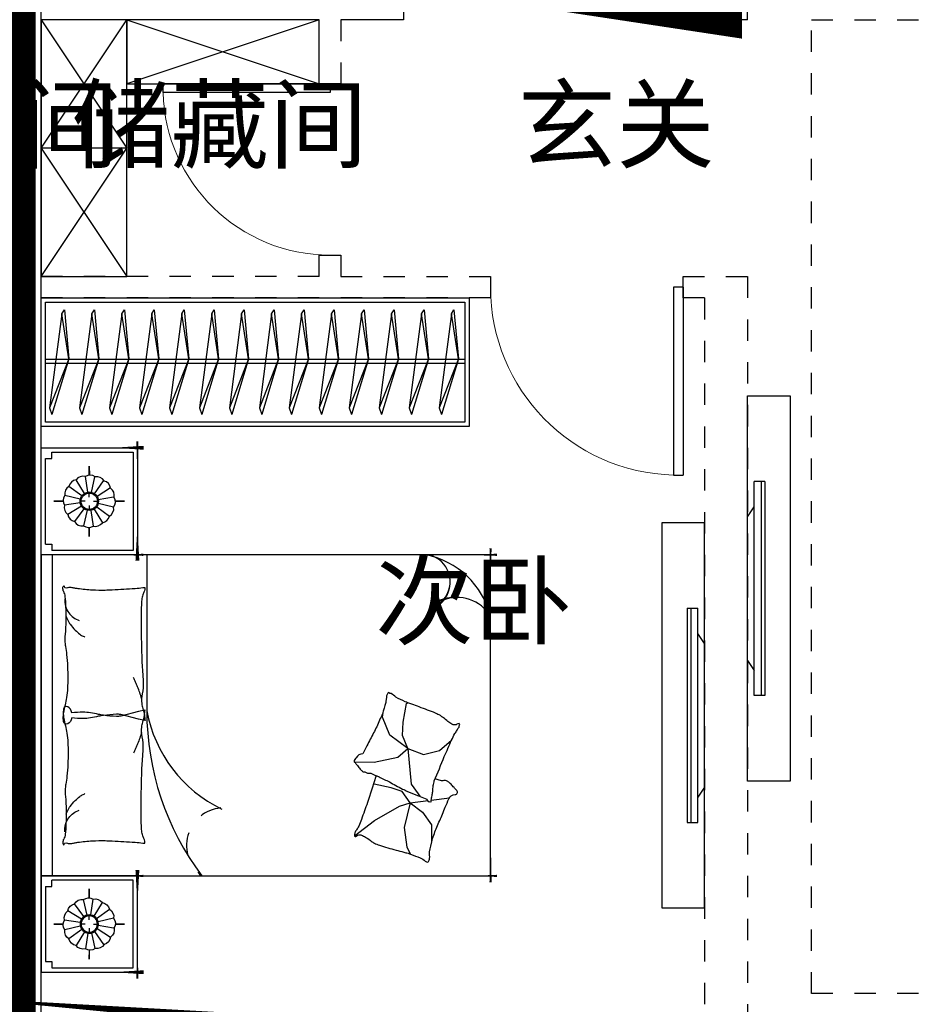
# Model space of a CAD drawing. Header units: millimetres. Extents: x 296296 to 297283, y 219875 to 220035.
# Tile 119 of 256: x 296805.29 to 296809.54, y 220012.99 to 220017.59. Entities that reach past the tile are written whole.
import ezdxf

# ---------------------------------------------------------------- set-up
doc = ezdxf.new("R2010")
doc.units = ezdxf.units.MM
for name, pattern in [('185洋房-边套（报建版）-旧规$0$DASH', [0.35, 0.25, -0.1]), ('185洋房-边套（报建版）-旧规$0$洋房户型$0$_DASH', [0.6000000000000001, 0.4, -0.2]), ('185洋房-边套（报建版）-旧规$0$洋房户型$0$CONTINOUS', [0]), ('185洋房-边套（报建版）-旧规$0$洋房户型$0$XU-140-SF-N1$0$DASH', [0.35, 0.25, -0.1])]:
    doc.linetypes.add(name, pattern=pattern)
doc.layers.add('面积-计容-住宅-1', color=1, linetype='Continuous', lineweight=0)
doc.styles.get("Standard").update_dxf_attribs({"font": 'arial.ttf'})

# ---------------------------------------------------------------- blocks, each defined once
blk = doc.blocks.new('4uyh5uj6kj67j75rykjtuk7tsik76ykj')
at = {"color": 253}
for s, p in [('储藏间', (854557, 428000)), ('储藏间', (855718.7741610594, 428000)), ('玄关', (857801.4550121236, 428000)), ('次卧', (857135.4934635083, 425774.5))]:
    blk.add_text(s, height=337.5886524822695, dxfattribs=at).set_placement(p)
blk = doc.blocks.new('185洋房-中间套（报建版）-旧规')
at = {"color": 253, "linetype": 'Continuous'}
for p, q in [((16000.00189563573, 5900.00001082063), (16000.00233138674, 7299.999979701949)), ((16000.00074649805, 2350.000032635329), (16000.00189563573, 5900.000012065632))]:
    blk.add_line(p, q, dxfattribs=at)
blk = doc.blocks.new('*U1130')
at = {"color": 253}
for p, q in [((599.9999994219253, 150), (-600.0000005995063, 150)), ((-600.0000005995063, 150), (-600.0000005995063, -250)), ((-600.0000005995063, -250), (-5.88790499e-07, 150)), ((0, -250), (-600.0000005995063, 150)), ((0, 150), (0, -250)), ((0, 150), (0, -250)), ((0, -250), (599.9999994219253, 150)), ((599.9999994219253, -250), (0, 150)), ((599.9999994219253, -250), (599.9999994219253, 150)), ((-600.0000005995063, -250), (599.9999994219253, -250))]:
    blk.add_line(p, q, dxfattribs=at)
blk = doc.blocks.new('*U1131')
at = {"color": 253}
for p, q in [((450.0001090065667, 150), (-450.0001101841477, 150)), ((-450.0001101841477, 150), (-450.0001101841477, -150)), ((-450.0001101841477, 150), (450.0001090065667, -150)), ((450.0001090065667, 150), (-450.0001101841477, -150)), ((450.0001090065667, -150), (450.0001090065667, 150)), ((-450.0001101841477, -150), (450.0001090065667, -150))]:
    blk.add_line(p, q, dxfattribs=at)
blk = doc.blocks.new('185洋房-边套（报建版）-旧规$0$洋房户型$0$11A$C643C1FD2')
at = {"color": 253}
for points in [[(28.00162752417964, 342.6770962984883, -0.2633679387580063), (0.0515171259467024, 361.4657623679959, -0.494818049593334), (9.22300753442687, 380.2089987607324, -0.049224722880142), (26.89366485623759, 381.9528907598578, -0.0368308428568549), (50.53589313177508, 380.2089987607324, -0.0318926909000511), (88.513958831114, 372.0737317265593, 0.0357819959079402), (122.4282498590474, 365.0841070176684, 0.0329412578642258), (212.0899194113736, 359.1705537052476, 0.0265644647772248), (323.3170857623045, 365.0841070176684, 0.0179054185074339), (360.8313586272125, 370.4487565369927, -0.0333974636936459), (381.0393698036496, 372.7026747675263, -0.0320396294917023), (418.1219118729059, 371.9701745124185, 0.018441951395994), (482.4437609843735, 368.9494421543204, 0.0108372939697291), (547.20722402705, 369.7023622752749, 0.0146238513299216), (595.1154809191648, 372.7026747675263, 0.1112493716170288), (617.6622878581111, 380.009099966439, -0.1537083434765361), (634.5505437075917, 383.9622313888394, -0.0764444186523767), (641.9869964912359, 382.2391803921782, -0.215512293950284), (643.9398537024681, 380.2089987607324, -0.5858582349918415), (641.2773915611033, 377.1638927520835, 0.3634893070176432), (636.428366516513, 374.5792910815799, 0.1917162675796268), (636.3710470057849, 363.0441536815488, -0.1296753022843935), (638.3061893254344, 346.4303289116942, -0.0173502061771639), (635.3064320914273, 329.6262630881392, 0.0193256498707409), (632.6727208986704, 314.5282753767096, 0.0188175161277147), (626.0583722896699, 246.1461785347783, 0.0218280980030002), (625.1612337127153, 186.9199199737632, 0.0062041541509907), (626.5468691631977, 153.0692459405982, 0.0019630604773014), (632.6727208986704, 46.17539165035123, 0.0283408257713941), (636.9498540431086, 10.04676229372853, -0.1170135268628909), (636.428366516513, 1.137023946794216, -0.3660599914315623), (634.9992988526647, 0.2057491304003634, -0.0397304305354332), (621.4055880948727, 3.013640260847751, -0.0483088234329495), (607.6671159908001, 8.49546699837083, 0.0629807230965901), (596.9933037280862, 12.39658056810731, 0.0405796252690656), (573.5959727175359, 15.7771522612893, 0.0143450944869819), (506.85604535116, 18.02642949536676, 0.0054844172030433), (381.4113608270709, 17.27782013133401, 0.0071527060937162), (285.2684470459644, 14.27319686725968, 0.0087615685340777), (242.7241944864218, 11.586396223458, -0.0081531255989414), (197.0090114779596, 8.643489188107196, -0.062510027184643), (139.879690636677, 13.04411358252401, 0.078669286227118), (94.29284231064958, 15.08410701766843, 0.0478250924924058), (71.93141105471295, 10.36764307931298, -0.0344939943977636), (41.1465831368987, 3.013640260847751, -0.0235713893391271), (15.81139786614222, -8.1299222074e-06, -0.5102284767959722), (14.85667191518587, 1.137023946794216), (22.36815910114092, 31.16260241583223), (43.02460189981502, 113.7327313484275, 0.0730409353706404), (44.97563112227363, 133.3135636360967, 0.0233051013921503), (39.26876032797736, 194.4262439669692, 0.0182988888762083), (35.19884174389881, 217.2706755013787, -0.0109698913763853), (27.85368260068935, 255.2657693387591, -0.0422811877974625), (24.94686314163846, 289.579173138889, -0.0272005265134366), (27.85368260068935, 342.9727865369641)], [(501.8616993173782, 368.8804882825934, 0.0278421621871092), (478.0799251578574, 358.2673156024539, 0.0486850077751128), (465.5431597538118, 350.1835615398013, 0.0236664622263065), (437.6198862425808, 325.8245057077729, 0.0312234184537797), (418.5966097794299, 305.1453350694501, 0.0468009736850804), (413.4886008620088, 297.4792006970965, 0.023190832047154), (405.4516541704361, 280.7496055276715)], [(583.8483481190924, 374.5792910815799, 0.0881531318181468), (549.3185234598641, 371.0355364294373, 0.0881531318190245), (518.1231781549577, 355.8132692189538, 0.0775471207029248), (496.4769416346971, 334.2011149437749, 0.077547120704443), (482.4437609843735, 307.0218101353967)], [(118.3913605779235, 15.79728258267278, 0.0097294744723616), (145.6801728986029, 24.82911724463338, 0.009729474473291), (172.5969230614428, 34.91583502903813, 0.0079705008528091), (194.3418602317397, 43.95450188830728, 0.0079705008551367), (215.7876314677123, 53.68171564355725)]]:
    blk.add_lwpolyline(points, format="xyb", dxfattribs=at)
blk = doc.blocks.new('185洋房-边套（报建版）-旧规$0$洋房户型$0$11A$C5A527934')
at = {"color": 253}
for p, q in [((122.7863028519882, 492.3297854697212), (194.0422210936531, 398.7701386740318)), ((469.082148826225, 493.1734273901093), (467.2889541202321, 399.6312042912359)), ((194.0422210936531, 398.7701386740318), (261.6452530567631, 281.4336128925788)), ((347.0384173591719, 320.5457457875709), (364.8287260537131, 400.5479455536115)), ((467.2889541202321, 399.6312042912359), (490.5114477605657, 289.7861020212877)), ((530.7634408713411, 243.3727071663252), (592.6898554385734, 326.9167924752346)), ((592.6898554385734, 326.9167924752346), (677.8384109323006, 360.9532905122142)), ((677.8384109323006, 360.9532905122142), (699.5126560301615, 357.8590980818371)), ((261.6452530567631, 281.4336128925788), (277.656460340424, 231.6545115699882)), ((329.248285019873, 268.9888375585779), (347.0384173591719, 320.5457457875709)), ((490.5114477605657, 289.7861020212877), (530.7634408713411, 243.3727071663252)), ((69.51041293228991, 247.6549006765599), (37.09750266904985, 229.6184736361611)), ((162.0198065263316, 260.0996760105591), (69.51041293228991, 247.6549006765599)), ((277.656460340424, 231.6545115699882), (162.0198065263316, 260.0996760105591)), ((277.656460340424, 231.6545115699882), (233.1808649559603, 174.7640555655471)), ((277.656460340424, 231.6545115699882), (329.248285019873, 268.9888375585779)), ((277.656460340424, 231.6545115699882), (288.2512753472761, 146.9533973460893)), ((530.7634408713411, 243.3727071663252), (363.562474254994, 226.3543945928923)), ((530.7634408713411, 243.3727071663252), (502.8965543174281, 169.1111991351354)), ((530.7634408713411, 243.3727071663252), (591.1416068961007, 268.1265008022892)), ((591.1416068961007, 268.1265008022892), (653.0678451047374, 265.0323083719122)), ((653.0678451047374, 265.0323083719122), (741.3128976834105, 249.5610920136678)), ((741.3128976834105, 249.5610920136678), (744.2826452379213, 243.7632998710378)), ((318.6659118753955, 193.8651198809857), (307.8287011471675, 186.1295117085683)), ((363.562474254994, 226.3543945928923), (318.6659118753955, 193.8651198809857)), ((233.1808649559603, 174.7640555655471), (174.4729873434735, 132.0963089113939)), ((502.8965543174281, 169.1111991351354), (521.4744786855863, 94.8498182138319)), ((174.4729873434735, 132.0963089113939), (90.85874809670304, 132.0963089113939)), ((289.9070901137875, 133.7158508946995), (300.5571840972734, 48.57280439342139)), ((521.4744786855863, 94.8498182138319), (569.7114051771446, 38.53747242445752))]:
    blk.add_line(p, q, dxfattribs=at)
blk.add_lwpolyline([(405.0356356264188, 391.5003112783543, -0.0256263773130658), (394.5934741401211, 394.0405346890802, -0.0108003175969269), (278.209239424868, 431.5106167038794, -0.0045599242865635), (199.4338971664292, 459.5707737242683, -0.0112502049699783), (167.8769151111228, 471.9491266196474, -0.0693939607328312), (150.9364112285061, 481.9861399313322, 0.0797562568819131), (135.9971100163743, 490.4264496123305, 0.1063994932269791), (122.7863028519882, 492.3297854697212, 0.3286420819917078), (119.1773717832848, 489.2655320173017, 0.2995467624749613), (121.3153486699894, 483.4137400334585, -0.1899166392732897), (126.2542959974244, 475.4833428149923, -0.0335175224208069), (127.3176843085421, 466.2475801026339, -0.0756271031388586), (126.8906863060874, 462.1304654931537, -0.0534886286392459), (124.2209201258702, 455.063051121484, -0.0178378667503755), (113.3135905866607, 435.2732662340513, -0.0383935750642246), (97.84424402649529, 413.4275901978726, 0.0595290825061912), (88.45066338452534, 398.9000875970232, 0.0359425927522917), (78.95537845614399, 375.3470172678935, 0.011245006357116), (55.85925023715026, 297.6302435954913, 0.0062027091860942), (46.61283075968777, 262.009805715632, -0.010783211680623), (41.10622010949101, 241.5682398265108, -0.0194848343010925), (37.09750266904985, 229.6184736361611, -0.0050616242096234), (19.43351800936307, 184.4461909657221, -0.1013919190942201), (4.367418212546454, 161.6979340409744, 0.2237680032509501), (2.24386440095e-05, 149.6127858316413, 0.2555795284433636), (2.805489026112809, 145.4583129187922, 0.0815627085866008), (16.92475666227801, 140.8788286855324, 0.0718052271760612), (32.32184490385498, 140.7632261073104, -0.0699853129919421), (48.11559286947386, 140.7018463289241, -0.0354599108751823), (101.6783004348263, 129.0320565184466, -0.0294323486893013), (163.8247328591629, 106.7504570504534, -0.0015539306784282), (193.8273851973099, 93.84524431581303, 0.0015200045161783), (224.4987916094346, 80.64991030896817, 0.004735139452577), (256.237719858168, 67.46336765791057, -0.0038204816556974), (295.604757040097, 51.19196171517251, -0.2960011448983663), (315.3198151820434, 22.10359100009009, 0.6497743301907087), (334.6137799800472, 13.98520612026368, 0.0231899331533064), (338.6621444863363, 18.15789371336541, -0.0288000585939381), (341.960333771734, 21.48196777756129, -0.0057266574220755), (347.8876233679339, 26.68343014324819, 0.0043580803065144), (355.6948428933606, 33.49688085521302, 0.0275279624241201), (370.9950301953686, 48.67188713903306, 0.0462141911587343), (378.6929041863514, 58.96571177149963, 0.194121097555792), (381.2113511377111, 73.97301234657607, -0.1337189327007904), (382.2652226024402, 95.61669339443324, -0.0057790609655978), (388.9653815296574, 115.431317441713, -0.0088817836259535)], format="xyb", dxfattribs=at)
blk.add_lwpolyline([(770.2698468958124, 299.0561550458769, 0.1013919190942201), (787.0352203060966, 320.5827156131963, -0.2237680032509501), (792.3160632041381, 332.2975630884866, -0.2555795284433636), (789.8372789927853, 336.6548462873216, -0.0815627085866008), (776.1105519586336, 342.3030636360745, -0.0718052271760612), (760.7676185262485, 343.5984725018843, 0.0699853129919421), (745.0250362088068, 344.8702209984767, 0.0354599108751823), (692.5143547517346, 360.6111221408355, 0.0294323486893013), (632.2585668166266, 387.5905357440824, 0.0015539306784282), (603.3333250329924, 402.757409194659, -0.0015200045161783), (573.7635334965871, 418.2648087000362, -0.004735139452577), (543.1286866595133, 433.8452654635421, 0.0038204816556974), (505.1246174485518, 453.0861851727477, 0.2960011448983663), (487.6971029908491, 483.6000929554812, 0.265444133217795), (469.082148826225, 493.1734273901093, -0.0231899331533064), (464.7258680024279, 489.3233112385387, 0.0288000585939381), (461.1825995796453, 486.2618132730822, 0.0057266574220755), (454.8740680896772, 481.5299634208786, -0.0043580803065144), (446.5675822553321, 475.3349589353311, -0.0275279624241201), (430.149279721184, 461.3773126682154, -0.0462141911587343), (421.6850562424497, 451.7037915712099, -0.194121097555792), (418.0237477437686, 436.9336708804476, 0.1337189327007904), (415.3140452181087, 415.4344363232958, 0.0115049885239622), (398.5551213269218, 377.3189803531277, 0.0088817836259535), (374.8533441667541, 328.8747350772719, 0.0124257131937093), (341.4359616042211, 267.358714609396, -0.0336123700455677), (330.0450882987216, 244.0923795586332), (309.3242681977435, 193.4073047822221), (293.3396342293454, 154.3073867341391, 0.2243410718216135), (280.2644931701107, 142.336453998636, -0.7227715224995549), (280.1118582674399, 134.362428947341, -0.1035130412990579), (283.475598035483, 133.9159818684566, 0.0534647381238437), (289.9907356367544, 133.7042395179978, 0.0301092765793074), (310.7412826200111, 129.5083340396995, -0.0314364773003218), (330.6279829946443, 125.5419687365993, -0.0532399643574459), (344.2355694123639, 125.1658530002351, 0.0551795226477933), (357.3661006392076, 124.7520930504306, 0.0562710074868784), (380.1486569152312, 118.8334074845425, 0.0108003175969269), (493.3185365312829, 72.55300682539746, 0.0045599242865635), (569.7114051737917, 38.53747242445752, 0.0112502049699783), (600.2267866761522, 23.7767736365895, 0.0693939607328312), (616.3481453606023, 12.47084147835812, -0.0797562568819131), (630.5965715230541, 2.91030277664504, -0.1063994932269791), (643.622630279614, -7.6228861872e-06, -0.3286420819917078), (647.45581179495, 2.778616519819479, -0.2995467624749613), (645.7726487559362, 8.777064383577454, 0.1899166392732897), (641.4560746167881, 17.06268979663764, 0.0335175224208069), (641.103711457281, 26.35278924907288, 0.0756271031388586), (641.8450193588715, 30.42506412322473, 0.0534886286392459), (645.0486305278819, 37.26705745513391, 0.0178378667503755), (657.4407085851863, 56.16260785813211, 0.0383935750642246), (674.5389620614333, 76.75833489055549, -0.0595290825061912), (685.0184041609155, 90.52310813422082, -0.0359425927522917), (696.2910374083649, 113.2791029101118, -0.011245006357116), (725.2760093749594, 188.9969967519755, -0.0062027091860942), (737.2254412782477, 223.8039349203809, 0.010783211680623), (744.2826452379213, 243.7632998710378, 0.0194848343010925), (749.1954882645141, 255.370655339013, 0.0050616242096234)], format="xyb", close=True, dxfattribs=at)
blk = doc.blocks.new('185洋房-边套（报建版）-旧规$0$洋房户型$0$11cdx床头灯2.0')
at = {"color": 253}
for p, q in [((0, 121.9930754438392), (0, 164.8358911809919)), ((-22.36753262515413, 36.55522483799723), (-61.20316116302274, 100.0242339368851)), ((-6.675826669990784, 42.33230819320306), (-18.26673075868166, 115.8317782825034)), ((10.03221337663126, 41.66468136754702), (27.45064381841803, 114.0049844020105)), ((25.21293987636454, 34.65398449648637), (68.98890671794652, 94.82196510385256)), ((-34.65398450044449, 25.21293987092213), (-94.82196508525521, 68.98890669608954)), ((36.55522483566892, 22.36753262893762), (100.0242339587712, 61.20316118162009)), ((-121.9930754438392, 0), (-164.8358911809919, 0)), ((-41.66468137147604, 10.0322133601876), (-114.0049843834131, 27.45064379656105)), ((-19.46074865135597, 0), (-38.24746614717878, 0)), ((0, 19.46074865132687), (0, 38.24746614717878)), ((19.46074865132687, 0), (38.24746614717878, 0)), ((42.33230819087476, 6.675826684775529), (115.8317783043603, 18.26673077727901)), ((121.9930754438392, 0), (164.8358911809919, 0)), ((-42.33230818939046, -6.675826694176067), (-115.831778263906, -18.26673078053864)), ((-36.55522482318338, -22.36753264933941), (-100.0242339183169, -61.20316118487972)), ((-25.21293984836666, -34.65398451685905), (-68.9889066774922, -94.82196510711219)), ((-27.26200928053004, -114.0502396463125), (-9.963274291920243, -41.68122052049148)), ((0, -19.46074865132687), (0, -38.24746614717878)), ((18.72336690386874, -113.8760766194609), (6.952890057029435, -42.28768495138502)), ((62.58618011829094, -99.16473352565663), (22.87297582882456, -36.24110863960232)), ((34.65398451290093, -25.21293985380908), (96.00410843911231, -67.33413310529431)), ((41.66468137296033, -10.03221335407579), (114.3802456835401, -25.8424789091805)), ((0, -121.9930754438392), (0, -164.8358911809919))]:
    blk.add_line(p, q, dxfattribs=at)
for points in [[(0, 164.8358911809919), (0, 121.9930754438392)], [(-164.8358911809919, 0), (-121.9930754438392, 0)], [(164.8358911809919, 0), (122.0982539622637, -1.711093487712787)], [(0, -164.8358911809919), (0, -121.9930754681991)]]:
    blk.add_lwpolyline(points, dxfattribs=at)
for radius in [42.85546614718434, 38.24746614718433]:
    blk.add_circle((0, 0), radius, dxfattribs=at)
for centre, start, end in [((-55.65763585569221, 60.34635381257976), 97.98094052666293, 167.5444984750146), ((-28.32740078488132, 77.05201628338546), 75.48094052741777, 145.0444984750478), ((3.315424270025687, 82.02720775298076), 52.98094052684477, 122.5444984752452), ((34.45350603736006, 74.51450042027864), 30.48094052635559, 100.0444984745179), ((60.34635383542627, 55.6576358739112), 7.980940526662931, 77.54449847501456), ((-74.51450040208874, 34.45350601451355), 120.4809405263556, 190.0444984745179), ((77.05201630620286, 28.32740080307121), 345.4809405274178, 55.04449847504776), ((-82.02720773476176, 3.315424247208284), 142.9809405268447, 212.5444984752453), ((82.02720777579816, -3.315424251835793), 322.9809405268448, 32.54449847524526), ((-77.05201626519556, -28.32740080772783), 165.4809405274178, 235.0444984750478), ((74.51450044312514, -34.45350601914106), 300.4809405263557, 10.04449847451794), ((-60.34635379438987, -55.65763587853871), 187.9809405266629, 257.5444984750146), ((55.65763589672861, -60.34635381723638), 277.9809405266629, 347.5444984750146), ((-34.45350599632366, -74.51450042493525), 210.4809405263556, 280.044498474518), ((-3.31542422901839, -82.02720775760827), 232.9809405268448, 302.5444984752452), ((28.32740082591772, -77.05201628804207), 255.4809405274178, 325.0444984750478)]:
    blk.add_arc(centre, 40.1031497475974, start, end, dxfattribs=at)
blk = doc.blocks.new('*U1132')
at = {"color": 253}
for p, q in [((-750, 0), (-1200, 0)), ((-1200, 0), (-1200, -450)), ((-1200, 0), (1250, 0)), ((750, 0), (-750, 0)), ((-750, 0), (-750, -2100)), ((-750, -450), (-750, 0)), ((750, -2100), (750, 0)), ((750, -450), (750, 0)), ((750, 0), (1250, 0)), ((1250, 0), (1250, -450)), ((-1180, -50), (-1180, -430)), ((-770, -430), (-770, -50)), ((750, -52.37141133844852), (-750, -52.37141133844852)), ((770, -430), (770, -50)), ((1230, -50), (1230, -430)), ((-1200, -450), (-750, -450)), ((-1180, -430), (-770, -430)), ((1250, -450), (750, -450)), ((1230, -430), (770, -430)), ((-750, -2100), (750, -2100))]:
    blk.add_line(p, q, dxfattribs=at)
at = {"color": 253, "linetype": '185洋房-边套（报建版）-旧规$0$洋房户型$0$CONTINOUS', "ltscale": 2.5}
blk.add_line((750, -494.0539780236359), (20.36155039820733, -493.6936342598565), dxfattribs=at)
at = {"color": 253}
for points in [[(-1150, -20), (-1150, -50), (-1180, -50)], [(-800, -20), (-1150, -20)], [(-800, -20), (-800, -50), (-770, -50)], [(800, -20), (800, -50), (770, -50)], [(800, -20), (1200, -20)], [(1200, -20), (1200, -50), (1230, -50)]]:
    blk.add_lwpolyline(points, dxfattribs=at)
for points in [[(-1200, -332.5829230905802, 0, 18, 0), (-1200, -478.5486145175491, 10, 10, 0)], [(-750, -349.7433749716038, 0, 10, 0), (-750, -477.732901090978, 10, 10, 0)], [(750, -349.7433749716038, 0, 10, 0), (750, -477.732901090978, 10, 10, 0)], [(1250, -332.5829230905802, 0, 18, 0), (1250, -478.5486145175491, 10, 10, 0)], [(-1230.642982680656, -450, 10, 0, 0), (-1052.928873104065, -450, 10, 10, 0)], [(-723.3039343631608, -450, 18, 0, 0), (-882.4855411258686, -450, 10, 10, 0)], [(723.3039343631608, -450, 18, 0, 0), (882.4855411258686, -450, 10, 10, 0)], [(1280.642982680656, -450, 10, 0, 0), (1102.928873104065, -450, 10, 10, 0)], [(518.4798599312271, -1858.974266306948, 10, 0, 0.3742418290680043), (684.35406832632, -1895.367973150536, 10, 10, -2.215859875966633)], [(536.134763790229, -1863.698682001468, 10, 0, -0.1770186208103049), (543.2691898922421, -1995.667389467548, 10, 10, 2.215859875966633)], [(750, -1958.516598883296, 0, 10, 0), (750, -2130, 10, 10, 0)], [(-750, -2005.373558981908, 0, 10, 0), (-750, -2130, 10, 10, 0)], [(-508.2516379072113, -2100, 0, 10, 0), (-780, -2100, 10, 10, 0)], [(625.3735589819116, -2100, 0, 10, 0), (780, -2100, 10, 10, 0)]]:
    blk.add_lwpolyline(points, format="xyseb", dxfattribs=at)
at = {"color": 253, "linetype": '185洋房-边套（报建版）-旧规$0$洋房户型$0$CONTINOUS', "ltscale": 2.5}
for centre, radius, start, end in [((21.14168031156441, -1775.735626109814), 1282.042229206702, 90.03486480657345, 126.977026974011), ((139.3821512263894, -1124.520932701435), 641.9571511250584, 100.6846126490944, 154.0789214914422), ((365.9483600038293, -1720.672995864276), 391.6461517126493, 284.3565564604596, 348.6982700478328), ((623.9434106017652, -1781.829325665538), 129.6719098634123, 228.5450077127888, 346.4386693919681), ((369.1637179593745, -1944.946974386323), 181.3429785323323, 301.1833281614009, 22.206194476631)]:
    blk.add_arc(centre, radius, start, end, dxfattribs=at)
at = {"color": 253, "linetype": '185洋房-边套（报建版）-旧规$0$洋房户型$0$XU-140-SF-N1$0$DASH', "ltscale": 2.5}
blk.add_arc((-607.918790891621, -855.2302890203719), 175.8930122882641, 5.188406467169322, 143.8786841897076, dxfattribs=at)
at = {"color": 253, "xscale": -1}
for name, p in [('185洋房-边套（报建版）-旧规$0$洋房户型$0$11cdx床头灯2.0', (-975, -225)), ('185洋房-边套（报建版）-旧规$0$洋房户型$0$11A$C643C1FD2', (39.69373633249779, -485.6770544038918))]:
    blk.add_blockref(name, p, dxfattribs=at)
at = {"color": 253}
for name, p in [('185洋房-边套（报建版）-旧规$0$洋房户型$0$11cdx床头灯2.0', (1000, -225)), ('185洋房-边套（报建版）-旧规$0$洋房户型$0$11A$C643C1FD2', (-39.69373633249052, -485.6770544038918)), ('185洋房-边套（报建版）-旧规$0$洋房户型$0$11A$C5A527934', (-685.6395401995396, -1956.163217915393))]:
    blk.add_blockref(name, p, dxfattribs=at)
blk = doc.blocks.new('185洋房-边套（报建版）-旧规$0$洋房户型$0$11A$C17570B11')
at = {"color": 253}
for p, q in [((0, 0), (-211.0270006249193, -32.54784116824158)), ((0, 0), (228.5429438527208, -89.85827781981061)), ((-211.0270006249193, -32.54784116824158), (-229.8062428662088, -20.4895358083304)), ((-211.0270006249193, -32.54784116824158), (228.5429438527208, -89.85827781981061)), ((228.5429438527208, -89.85827781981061), (259.1465271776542, -78.90659712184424))]:
    blk.add_line(p, q, dxfattribs=at)
blk.add_lwpolyline([(-229.8062428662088, -20.4895358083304), (0, 0), (259.1465271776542, -78.90659712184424)], dxfattribs=at)
blk = doc.blocks.new('*U1090')
at = {"color": 253}
for points in [[(49.99999854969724, 0), (2050.00000144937, 0), (2050.00000144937, -599.9999999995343), (49.99999854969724, -599.9999999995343)], [(69.99999854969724, -20), (2030.00000144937, -20), (2030.00000144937, -579.9999999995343), (69.99999854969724, -579.9999999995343)]]:
    blk.add_lwpolyline(points, close=True, dxfattribs=at)
for points in [[(69.99999854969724, -285.2554255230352), (2030.00000144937, -285.2554255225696)], [(69.99999854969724, -305.2554255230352), (2030.00000144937, -305.2554255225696)]]:
    blk.add_lwpolyline(points, dxfattribs=at)
at = {"color": 253, "rotation": 270}
for p in [(179.5653612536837, -285.148174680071), (319.5653612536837, -285.148174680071), (459.5653612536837, -285.148174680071), (599.5653612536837, -285.148174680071), (739.5653612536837, -285.148174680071), (879.5653612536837, -285.148174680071), (1019.565361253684, -285.148174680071), (1159.565361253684, -285.148174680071), (1299.565361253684, -285.148174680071), (1439.565361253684, -285.148174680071), (1579.565361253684, -285.148174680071), (1719.565361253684, -285.148174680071), (1859.565361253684, -285.148174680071), (1999.565361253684, -285.148174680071)]:
    blk.add_blockref('185洋房-边套（报建版）-旧规$0$洋房户型$0$11A$C17570B11', p, dxfattribs=at)
blk = doc.blocks.new('*U1133')
at = {"color": 253}
for p, q in [((81.74266609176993, 1227.285564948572), (31.14089684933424, 1227.28556510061)), ((31.14089620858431, 1109.991018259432), (31.14089684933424, 1227.28556510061)), ((64.69396885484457, 1227.285564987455), (64.69396468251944, 227.2593740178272)), ((81.74266609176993, 1227.285564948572), (81.7426618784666, 227.2593739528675)), ((-3.98270785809e-05, 1063.073199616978), (31.14089619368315, 1109.991018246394)), ((31.14089324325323, 344.5539209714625), (31.14089620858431, 1109.991018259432)), ((-4.22820448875e-05, 391.4717398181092), (-3.98270785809e-05, 1063.073199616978)), ((-4.22820448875e-05, 391.4717398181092), (31.14089324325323, 344.5539209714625)), ((31.1408926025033, 227.259374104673), (31.1408932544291, 344.5539209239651)), ((81.7426618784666, 227.2593739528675), (31.1408926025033, 227.259374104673))]:
    blk.add_line(p, q, dxfattribs=at)
blk.add_lwpolyline([(199.9999588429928, -172.7275289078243), (-4.11570072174e-05, -172.7275289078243), (-4.0790066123e-05, 1627.272469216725), (199.9999588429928, 1627.272469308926)], close=True, dxfattribs=at)
blk = doc.blocks.new('185洋房-边套（报建版）-旧规$0$洋房户型$0$$DorLib2D$00000001')
at = {"color": 253}
for p, q in [((0.45, 0.9750000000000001), (0.5000000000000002, 0.9750000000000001)), ((0.45, 0), (0.45, 0.9750000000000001)), ((0.5, 0), (0.5, 0.9750000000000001)), ((0.5, 0), (0.45, 0))]:
    blk.add_line(p, q, dxfattribs=at)
at = {"color": 253, "lineweight": 13}
blk.add_arc((0.475, 0), 0.975, 91.4692835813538, 180, dxfattribs=at)
blk = doc.blocks.new('185洋房-边套（报建版）-旧规')
at = {"color": 253, "linetype": 'Continuous'}
for p, q in [((12700, 7099.999979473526), (12700, 9799.99997947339)), ((13006.00328090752, 7099.999979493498), (13006.00328089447, 7299.999979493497)), ((14306.00328089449, 7299.999979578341), (14306.00328090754, 7099.999979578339)), ((12700, 7099.999979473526), (13006.00328090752, 7099.999979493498)), ((14306.00328090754, 7099.999979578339), (14599.99766424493, 7099.999979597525)), ((14699.99766424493, 7099.999979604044), (15999.99766299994, 7099.999979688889)), ((15999.99803650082, 5899.999979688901), (15999.99766299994, 7099.999979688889)), ((15999.99915326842, 2450.000000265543), (15999.99806887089, 5799.999979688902))]:
    blk.add_line(p, q, dxfattribs=at)
at = {"color": 253, "linetype": '185洋房-边套（报建版）-旧规$0$DASH'}
for p, q in [((14599.99766424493, 7099.999979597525), (14599.99766424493, 6799.999979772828)), ((14699.99766424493, 6799.999979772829), (14699.99766424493, 7099.999979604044)), ((14599.99766424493, 6799.999979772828), (14699.99766424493, 6799.999979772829)), ((14699.99766424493, 5999.999979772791), (14599.99766424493, 5999.999979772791)), ((14599.99766424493, 5999.999979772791), (14599.99766424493, 5899.999979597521)), ((14699.99766424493, 5899.999979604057), (14699.99766424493, 5999.999979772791)), ((12999.99999999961, 5899.999979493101), (12699.99999999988, 5899.999979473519)), ((12699.99999999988, 5899.999979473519), (12700.00000000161, 2450.000000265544)), ((13000.00000000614, 5799.99997949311), (12999.99999999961, 5899.999979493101)), ((14599.99766424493, 5899.999979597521), (13899.99999999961, 5899.999979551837)), ((13899.99999999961, 5899.999979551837), (13900.00000000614, 5799.999979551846)), ((14699.99766424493, 5899.999979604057), (15999.99803650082, 5899.999979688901)), ((12899.99999999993, 5799.99997948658), (13000.00000000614, 5799.99997949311)), ((12899.99999999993, 5799.99997948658), (12900.00000000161, 2450.000000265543)), ((13900.00000000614, 5799.999979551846), (14699.99766425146, 5799.999979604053)), ((14699.99766425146, 5799.999979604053), (15999.99806887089, 5799.999979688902))]:
    blk.add_line(p, q, dxfattribs=at)
at = {"color": 253, "linetype": '185洋房-边套（报建版）-旧规$0$洋房户型$0$_DASH', "ltscale": 0.5}
blk.add_lwpolyline([(12400.00000004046, 7099.999979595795), (7300.000120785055, 7099.999979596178), (7300.00012074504, 2550.000000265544), (12400.00000000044, 2550.000000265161)], close=True, dxfattribs=at)
at = {"color": 253, "xscale": -1}
for name, p in [('*U1131', (15149.99777325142, 6949.999979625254)), ('*U1133', (12699.99995894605, 3714.727530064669))]:
    blk.add_blockref(name, p, dxfattribs=at)
for name, p, rotation in [('*U1130', (15749.99788344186, 6499.999979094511), 90), ('*U1090', (16049.99806741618, 5800.000012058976), 3.70933726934e-05), ('*U1132', (15999.99952552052, 3850.000180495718), 270.0000370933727)]:
    blk.add_blockref(name, p, dxfattribs=dict(at, rotation=rotation))
at = {"color": 253, "zscale": 100}
for p, xscale, yscale, rotation in [((14649.99766424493, 6399.999979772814), 800, -800, 90), ((13450.00000000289, 5849.999979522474), -900, -900, 3.7393234e-09)]:
    blk.add_blockref('185洋房-边套（报建版）-旧规$0$洋房户型$0$$DorLib2D$00000001', p, dxfattribs=dict(at, xscale=xscale, yscale=yscale, rotation=rotation))
at = {"color": 253}
blk.add_blockref('*U1133', (12900.00004097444, 3122.726350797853), dxfattribs=at)

msp = doc.modelspace()

# ---------------------------------------------------------------- block references
at = {"xscale": 0.001, "yscale": 0.001, "zscale": 0.001}
msp.add_blockref('4uyh5uj6kj67j75rykjtuk7tsik76ykj', (295949.8135978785, 219588.9300733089), dxfattribs=at)

# ---------------------------------------------------------------- next in the draw order: block references
at = {"xscale": -0.001, "yscale": 0.001, "zscale": 0.001}
msp.add_blockref('185洋房-中间套（报建版）-旧规', (296821.3884530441, 220010.4885109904), dxfattribs=at)

# ---------------------------------------------------------------- next in the draw order: block references
msp.add_blockref('185洋房-边套（报建版）-旧规', (296821.3884530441, 220010.4885109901), dxfattribs=at)

# ---------------------------------------------------------------- next in the draw order: linework, layer by layer
at = {"layer": '面积-计容-住宅-1', "const_width": 0.15}
for points in [[(296800.9884460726, 220021.4885113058), (296796.3884526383, 220021.4885109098), (296796.3884529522, 220022.5885109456), (296794.5884527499, 220022.5885109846), (296794.5884530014, 220023.2885110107), (296791.1884530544, 220023.2885109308), (296791.1884530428, 220022.6885109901), (296789.1884528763, 220022.6885109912), (296789.1884528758, 220016.3885109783), (296789.1884528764, 220016.3885109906), (296789.188452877, 220011.5885109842), (296792.888452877, 220011.5885109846), (296792.888452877, 220010.9885109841), (296796.388452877, 220010.9885109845), (296796.3884528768, 220012.7385109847), (296801.8884528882, 220012.7385109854), (296801.8884528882, 220012.7385109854), (296805.2884528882, 220012.7385109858), (296805.2884528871, 220017.6885109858), (296801.9884528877, 220017.6885109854), (296801.9884528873, 220020.1885109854), (296802.6884528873, 220020.1885109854), (296802.6884528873, 220021.1885108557), (296800.9884460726, 220021.1885113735)], [(296809.5884596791, 220021.4885113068), (296814.1884531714, 220021.4885109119), (296814.1884528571, 220022.5885109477), (296815.9884530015, 220022.588510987), (296815.9884527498, 220023.2885110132), (296819.3884526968, 220023.2885109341), (296819.3884527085, 220022.6885109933), (296820.8884517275, 220022.6885109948), (296820.8884517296, 220014.988510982), (296821.5384528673, 220014.9885109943), (296821.5384528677, 220011.5885109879), (296817.688452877, 220011.5885109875), (296817.688452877, 220010.9885109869), (296814.188452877, 220010.9885109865), (296814.1884528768, 220012.7385109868), (296808.6884528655, 220012.7385109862), (296808.6884528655, 220012.7385109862), (296805.2884528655, 220012.7385109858), (296805.2884528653, 220017.6885109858), (296808.5884528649, 220017.6885109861), (296808.5884528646, 220020.1885109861), (296807.8884528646, 220020.1885109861), (296807.8884528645, 220021.1885108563), (296809.5884596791, 220021.1885113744)]]:
    msp.add_lwpolyline(points, close=True, dxfattribs=at)

doc.saveas('drawing.dxf')
